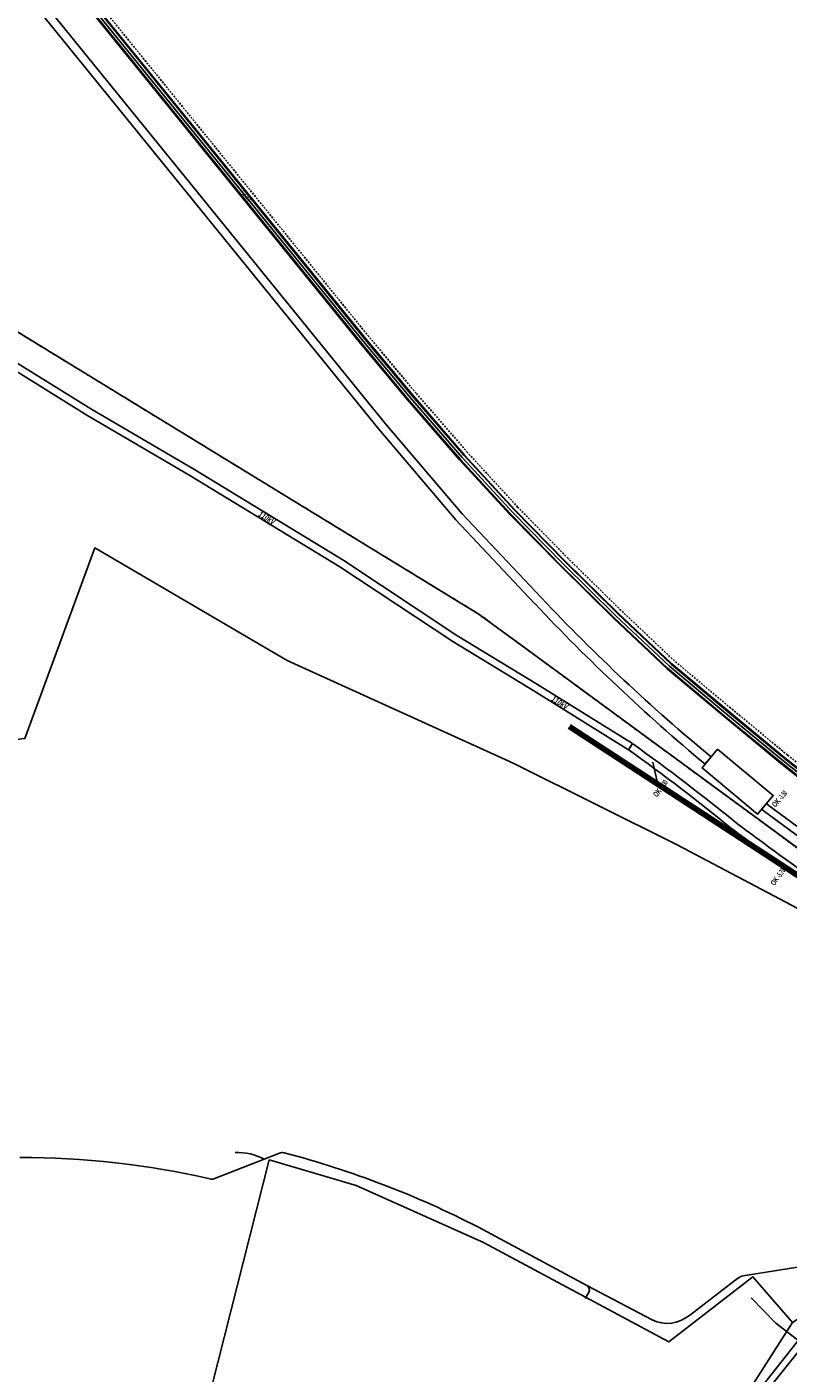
# Model space of a CAD drawing. Header units: metres. Extents: x 2695563 to 2696938, y 1260544 to 1262032.
# Tile 165 of 256: x 2696086 to 2696148, y 1261682 to 1261793. Entities that reach past the tile are written whole.
import ezdxf

# ---------------------------------------------------------------- set-up
doc = ezdxf.new("R2010")
doc.units = ezdxf.units.M
doc.linetypes.add('AUSGEZOGEN', pattern=[0])
doc.linetypes.add('STRICHLINIE2_S3', pattern=[0.25, 0.15, -0.1])
for name, color, linetype in [('AW_LK_Haltung', 24, 'AUSGEZOGEN'), ('EW_Hoehenpunkt_Text', 7, 'AUSGEZOGEN'), ('EW_LK_Bauwerk_FL_Linie_Punkt', 1, 'AUSGEZOGEN'), ('EW_LK_Trasseabs', 1, 'AUSGEZOGEN'), ('EW_LK_Trasseabs_Text', 1, 'AUSGEZOGEN'), ('EW_LK_Trasserand', 1, 'AUSGEZOGEN'), ('FM_LK_SW_TRASSEKANTE', 94, 'AUSGEZOGEN'), ('GA_LK_Leitung', 32, 'AUSGEZOGEN'), ('WA_LK_Leitung', 171, 'AUSGEZOGEN'), ('WA_LK_Leitung_Text', 171, 'AUSGEZOGEN')]:
    doc.layers.add(name, color=color, linetype=linetype)
doc.styles.add('ARIAL', font='arial.ttf')
doc.styles.add('ARIALNARROW', font='ARIALN.TTF')
pattern_1 = [(0, (2708005, 1273150), (6075, 6075), [6075, -6075]), (90, (2708005, 1273150), (-6075, 6075), [6075, -6075])]

# ---------------------------------------------------------------- blocks, each defined once
blk = doc.blocks.new('COMPLEXOBJECT_1631')
at = {"layer": 'EW_LK_Trasserand', "color": 1, "linetype": 'AUSGEZOGEN', "transparency": 33554687}
blk.add_lwpolyline([(6189.37, 11699.46), (6187.3, 11700.78), (6184.77, 11702.39)], dxfattribs=at)
for centre, radius, start, end in [((6127.28, 11739.31), 8.98, 320.6826, 324.5067), ((6040.18, 11601.59), 162.1, 50.767, 54.5367), ((6040.66, 11602.19), 161.93, 50.7701, 54.5418), ((6433.83, 12117.27), 486.77, 233.2679, 233.9041), ((6443.81, 12130.74), 502.94, 233.2747, 233.888), ((6265.51, 11890.77), 204.01, 234.6217, 238.7119), ((6265.4, 11890.61), 204.41, 234.623, 238.7135), ((6260.22, 11881.87), 194.25, 238.6803, 239.6494), ((6265.99, 11891.59), 204.96, 238.7176, 239.6314), ((6343.27, 12019.86), 354.7, 239.3361, 240.4202), ((6342.94, 12019.27), 354.62, 239.3346, 240.4212), ((6343.17, 12019.66), 354.47, 240.4183, 243.2448), ((6342.93, 12019.22), 354.58, 240.4175, 243.2462), ((6145.53, 11622.24), 88.8, 60.411, 64.8136), ((6169.13, 11679.02), 28.12, 56.2201, 59.0525)]:
    blk.add_arc(centre, radius, start, end, dxfattribs=at)
blk = doc.blocks.new('COMPLEXOBJECT_0')
at = {"layer": 'EW_LK_Trasserand', "lineweight": 18, "transparency": 33554687}
h = blk.add_hatch(dxfattribs=at)
h.set_pattern_fill('MUSTER', color=1, scale=6075, style=0, pattern_type=2)
h.set_pattern_definition([(0, (12150, 12150), (6075, 6075), [6075, -6075]), (90, (12150, 12150), (-6075, 6075), [6075, -6075])])
h.paths.add_polyline_path([(280.54, 733.92), (193.75, 792.01), (195.75, 790.43), (199.32, 787.55), (204.28, 783.28), (210.5, 777.87), (215.75, 773.98), (221.2, 770.19), (228.69, 765.29), (235.81, 760.85), (244.26, 755.91), (256.56, 748.42), (265.81, 742.28), (272.45, 738.26), (280.22, 733.41)], flags=0)
blk = doc.blocks.new('COMPLEXOBJECT_1679')
at = {"layer": 'EW_LK_Trasserand', "color": 1, "linetype": 'AUSGEZOGEN', "transparency": 33554687}
blk.add_line((6140.52, 11732.42), (6141.02, 11733.02), dxfattribs=at)
blk.add_lwpolyline([(6127.12, 11746.07), (6120.6, 11752.96), (6114.33, 11760.33), (6063.35, 11823.1), (6062.81, 11822.66), (6113.78, 11759.88), (6120.1, 11752.47), (6126.58, 11745.57)], dxfattribs=at)
for centre, radius, start, end in [((6242.96, 11855.01), 159.75, 223.2429, 230.1194), ((6240.56, 11853.01), 155.91, 223.3105, 230.3231)]:
    blk.add_arc(centre, radius, start, end, dxfattribs=at)
blk = doc.blocks.new('COMPLEXOBJECT_1792')
at = {"layer": 'EW_LK_Trasserand', "color": 1, "linetype": 'AUSGEZOGEN', "transparency": 33554687}
blk.add_line((6195.05, 11693.68), (6194.46, 11694.14), dxfattribs=at)
for points in [[(6191.48, 11698.84), (6189.88, 11699.85), (6185.58, 11702.57), (6181.36, 11705.32), (6176.46, 11708.45), (6172.93, 11710.72), (6168.45, 11713.52), (6164.27, 11716.19), (6159.99, 11718.96), (6155.83, 11721.74), (6151.76, 11724.6), (6145.78, 11729.02), (6145.57, 11729.2), (6145.19, 11728.74), (6145.41, 11728.55), (6151.41, 11724.12), (6155.49, 11721.24), (6159.66, 11718.46), (6163.95, 11715.68), (6168.13, 11713.01), (6172.6, 11710.21), (6176.14, 11707.94), (6181.03, 11704.82), (6185.26, 11702.07), (6189.56, 11699.35), (6191.05, 11698.41)], [(6194.01, 11693.73), (6194.82, 11693.19), (6195.05, 11693.68)]]:
    blk.add_lwpolyline(points, dxfattribs=at)
for centre, radius, start, end in [((6190.15, 11696.57), 2.04, 2.4727, 63.9638), ((6190.52, 11696.89), 2.18, 2.5333, 63.89), ((6196.57, 11697.42), 3.9, 186.4008, 237.2069), ((6196.18, 11697.1), 4.01, 186.3772, 237.232)]:
    blk.add_arc(centre, radius, start, end, dxfattribs=at)
blk = doc.blocks.new('COMPLEXOBJECT_2127')
at = {"layer": 'EW_LK_Trasseabs', "color": 1, "linetype": 'AUSGEZOGEN', "transparency": 33554687}
for p, q in [((6167.77, 11702.16), (6180.11, 11713.14)), ((6143.65, 11690.46), (6149.92, 11691.47)), ((6139.24, 11687.23), (6143.21, 11690.27))]:
    blk.add_line(p, q, dxfattribs=at)
for centre, radius, start, end in [((6180.4, 11712.81), 0.439, 90.1204, 131.8494), ((6184.17, 11654.75), 50.07, 109.6498, 132.4839), ((6166.88, 11703.16), 1.34, 289.7172, 311.4324), ((6149.79, 11692.32), 0.856, 278.5376, 310.9457), ((6143.81, 11689.49), 0.98, 99.4668, 127.7782), ((6137.43, 11689.38), 2.81, 243.9372, 310.0907)]:
    blk.add_arc(centre, radius, start, end, dxfattribs=at)
blk = doc.blocks.new('COMPLEXOBJECT_2128')
at = {"layer": 'EW_LK_Trasseabs', "color": 1, "linetype": 'AUSGEZOGEN', "transparency": 33554687}
blk.add_line((6104.37, 11700.04), (6105.64, 11700.52), dxfattribs=at)
blk.add_arc((6105.86, 11700.07), 0.505, 72.1391, 116.3114, dxfattribs=at)
blk = doc.blocks.new('COMPLEXOBJECT_2226')
at = {"layer": 'EW_LK_Trasseabs', "color": 1, "linetype": 'AUSGEZOGEN', "transparency": 33554687}
blk.add_line((6130.7, 11688.6), (6130.98, 11689.07), dxfattribs=at)
blk.add_arc((6130.6, 11689.3), 0.442, 328.6626, 59.6305, dxfattribs=at)
blk = doc.blocks.new('COMPLEXOBJECT_2257')
at = {"layer": 'EW_LK_Trasseabs', "color": 1, "linetype": 'AUSGEZOGEN', "transparency": 33554687}
blk.add_line((6121.94, 11694.45), (6130.83, 11689.68), dxfattribs=at)
blk.add_arc((6086.55, 11625.89), 77.16, 62.6987, 75.3837, dxfattribs=at)
blk = doc.blocks.new('COMPLEXOBJECT_2258')
at = {"layer": 'EW_LK_Trasseabs', "color": 1, "linetype": 'AUSGEZOGEN', "transparency": 33554687}
blk.add_line((6100.24, 11698.42), (6104.37, 11700.04), dxfattribs=at)
blk.add_arc((6100.08, 11699.02), 0.621, 256.5529, 284.5891, dxfattribs=at)
blk = doc.blocks.new('COMPLEXOBJECT_2527')
at = {"layer": 'EW_LK_Trasseabs', "color": 1, "linetype": 'STRICHLINIE2_S3', "transparency": 33554687}
for points in [[(6121.14, 11745.24), (6094.83, 11761.33), (6074.26, 11773.92), (6049.43, 11792.72), (6017.55, 11815.32), (6010.08, 11819.51)], [(6191.86, 11693.2), (6145.74, 11727.28), (6123.31, 11743.75)]]:
    blk.add_lwpolyline(points, dxfattribs=at)
blk.add_arc((6114, 11732.57), 14.54, 50.2349, 60.5929, dxfattribs=at)

msp = doc.modelspace()

# ---------------------------------------------------------------- hatches: boundary and pattern name
at = {"layer": 'EW_LK_Bauwerk_FL_Linie_Punkt', "lineweight": 18, "transparency": 33554687}
h = msp.add_hatch(dxfattribs=at)
h.set_pattern_fill('MUSTER', color=1, scale=4050, style=0, pattern_type=2)
h.set_pattern_definition([(0, (2703955, 1269100), (4050, 4050), [4050, -4050]), (90, (2703955, 1269100), (-4050, 4050), [4050, -4050])])
h.paths.add_polyline_path([(2696142.52, 1261733.47), (2696141.25, 1261731.93), (2696145.81, 1261728.14), (2696147.09, 1261729.67)], flags=0)
at = {"layer": 'EW_LK_Trasserand', "lineweight": 18, "transparency": 33554687}
h = msp.add_hatch(dxfattribs=at)
h.set_pattern_fill('MUSTER', color=1, scale=6075, style=0, pattern_type=2)
h.set_pattern_definition(pattern_1)
h.paths.add_polyline_path([(2696141.99, 1261732.83), (2696141.52, 1261733.22), (2696141.05, 1261733.62), (2696140.58, 1261734.02), (2696140.11, 1261734.42), (2696139.64, 1261734.82), (2696139.18, 1261735.22), (2696138.71, 1261735.63), (2696138.25, 1261736.03), (2696137.79, 1261736.44), (2696137.33, 1261736.85), (2696136.88, 1261737.26), (2696136.42, 1261737.68), (2696135.97, 1261738.09), (2696135.51, 1261738.51), (2696135.06, 1261738.93), (2696134.62, 1261739.35), (2696134.17, 1261739.78), (2696133.72, 1261740.2), (2696133.28, 1261740.63), (2696132.84, 1261741.05), (2696132.4, 1261741.48), (2696131.96, 1261741.92), (2696131.52, 1261742.35), (2696131.09, 1261742.78), (2696130.65, 1261743.22), (2696130.22, 1261743.66), (2696129.79, 1261744.1), (2696129.36, 1261744.54), (2696128.93, 1261744.99), (2696128.51, 1261745.43), (2696128.09, 1261745.88), (2696121.57, 1261752.77), (2696115.3, 1261760.14), (2696064.32, 1261822.91), (2696063.77, 1261822.47), (2696114.75, 1261759.69), (2696121.07, 1261752.28), (2696127.55, 1261745.38), (2696127.98, 1261744.93), (2696128.4, 1261744.48), (2696128.83, 1261744.03), (2696129.26, 1261743.59), (2696129.69, 1261743.14), (2696130.13, 1261742.7), (2696130.56, 1261742.26), (2696131, 1261741.82), (2696131.44, 1261741.39), (2696131.88, 1261740.95), (2696132.32, 1261740.52), (2696132.76, 1261740.09), (2696133.21, 1261739.66), (2696133.65, 1261739.23), (2696134.1, 1261738.81), (2696134.55, 1261738.38), (2696135, 1261737.96), (2696135.46, 1261737.54), (2696135.91, 1261737.12), (2696136.37, 1261736.7), (2696136.83, 1261736.29), (2696137.29, 1261735.87), (2696137.75, 1261735.46), (2696138.21, 1261735.05), (2696138.67, 1261734.64), (2696139.14, 1261734.23), (2696139.61, 1261733.83), (2696140.08, 1261733.43), (2696140.55, 1261733.03), (2696141.02, 1261732.63), (2696141.49, 1261732.23)], flags=0)
h = msp.add_hatch(dxfattribs=at)
h.set_pattern_fill('MUSTER', color=1, scale=6075, style=0, pattern_type=2)
h.set_pattern_definition(pattern_1)
h.paths.add_polyline_path([(2696135.2, 1261733.43), (2696135.48, 1261733.23), (2696135.76, 1261733.03), (2696136.04, 1261732.83), (2696136.32, 1261732.62), (2696136.6, 1261732.42), (2696136.87, 1261732.22), (2696137.15, 1261732.02), (2696137.43, 1261731.81), (2696137.71, 1261731.61), (2696137.98, 1261731.4), (2696138.26, 1261731.2), (2696138.53, 1261730.99), (2696138.81, 1261730.78), (2696139.08, 1261730.57), (2696139.36, 1261730.37), (2696139.63, 1261730.16), (2696139.9, 1261729.95), (2696140.18, 1261729.74), (2696140.45, 1261729.53), (2696140.72, 1261729.32), (2696140.99, 1261729.11), (2696141.26, 1261728.89), (2696141.53, 1261728.68), (2696141.8, 1261728.47), (2696142.07, 1261728.25), (2696142.34, 1261728.04), (2696142.61, 1261727.82), (2696142.88, 1261727.61), (2696143.14, 1261727.39), (2696143.41, 1261727.18), (2696143.68, 1261726.96), (2696143.82, 1261726.85), (2696143.96, 1261726.75), (2696144.1, 1261726.65), (2696144.24, 1261726.54), (2696144.38, 1261726.44), (2696144.52, 1261726.33), (2696144.66, 1261726.23), (2696144.8, 1261726.13), (2696144.94, 1261726.02), (2696145.08, 1261725.92), (2696145.22, 1261725.81), (2696145.36, 1261725.71), (2696145.5, 1261725.61), (2696145.64, 1261725.5), (2696145.78, 1261725.4), (2696145.92, 1261725.3), (2696146.06, 1261725.19), (2696146.2, 1261725.09), (2696146.34, 1261724.99), (2696146.48, 1261724.88), (2696146.62, 1261724.78), (2696146.76, 1261724.68), (2696146.9, 1261724.57), (2696147.04, 1261724.47), (2696147.18, 1261724.37), (2696147.32, 1261724.26), (2696147.46, 1261724.16), (2696147.6, 1261724.06), (2696147.75, 1261723.96), (2696147.89, 1261723.85), (2696148.03, 1261723.75), (2696148.41, 1261723.48), (2696148.8, 1261723.21), (2696149.18, 1261722.94), (2696149.57, 1261722.67), (2696149.95, 1261722.4), (2696150.34, 1261722.13), (2696150.73, 1261721.86), (2696151.12, 1261721.6), (2696151.51, 1261721.33), (2696151.9, 1261721.07), (2696152.29, 1261720.81), (2696152.68, 1261720.54), (2696153.07, 1261720.28), (2696153.46, 1261720.02), (2696153.85, 1261719.76), (2696154.25, 1261719.5), (2696154.64, 1261719.25), (2696155.04, 1261718.99), (2696155.43, 1261718.73), (2696155.83, 1261718.48), (2696156.22, 1261718.22), (2696156.62, 1261717.97), (2696157.02, 1261717.72), (2696157.41, 1261717.47), (2696157.81, 1261717.22), (2696158.21, 1261716.97), (2696158.61, 1261716.72), (2696159.01, 1261716.47), (2696159.41, 1261716.22), (2696159.81, 1261715.98), (2696160.22, 1261715.73), (2696160.31, 1261715.68), (2696160.4, 1261715.62), (2696160.49, 1261715.57), (2696160.58, 1261715.51), (2696160.67, 1261715.46), (2696160.76, 1261715.4), (2696160.85, 1261715.35), (2696160.94, 1261715.29), (2696161.03, 1261715.24), (2696161.12, 1261715.18), (2696161.21, 1261715.13), (2696161.31, 1261715.08), (2696161.4, 1261715.02), (2696161.49, 1261714.97), (2696161.58, 1261714.91), (2696161.67, 1261714.86), (2696161.76, 1261714.8), (2696161.85, 1261714.75), (2696161.94, 1261714.7), (2696162.03, 1261714.64), (2696162.12, 1261714.59), (2696162.22, 1261714.53), (2696162.31, 1261714.48), (2696162.4, 1261714.43), (2696162.49, 1261714.37), (2696162.58, 1261714.32), (2696162.67, 1261714.26), (2696162.76, 1261714.21), (2696162.86, 1261714.16), (2696162.95, 1261714.1), (2696163.04, 1261714.05), (2696163.22, 1261713.94), (2696163.41, 1261713.83), (2696163.6, 1261713.72), (2696163.78, 1261713.61), (2696163.97, 1261713.5), (2696164.16, 1261713.39), (2696164.35, 1261713.28), (2696164.53, 1261713.17), (2696164.72, 1261713.06), (2696164.91, 1261712.95), (2696165.09, 1261712.84), (2696165.28, 1261712.73), (2696165.47, 1261712.62), (2696165.66, 1261712.51), (2696165.84, 1261712.4), (2696166.03, 1261712.29), (2696166.22, 1261712.18), (2696166.41, 1261712.08), (2696166.6, 1261711.97), (2696166.78, 1261711.86), (2696166.97, 1261711.75), (2696167.16, 1261711.64), (2696167.35, 1261711.53), (2696167.54, 1261711.43), (2696167.72, 1261711.32), (2696167.91, 1261711.21), (2696168.1, 1261711.1), (2696168.29, 1261711), (2696168.48, 1261710.89), (2696168.67, 1261710.78), (2696168.85, 1261710.67), (2696169.35, 1261710.4), (2696169.84, 1261710.12), (2696170.33, 1261709.84), (2696170.82, 1261709.57), (2696171.32, 1261709.29), (2696171.81, 1261709.02), (2696172.3, 1261708.74), (2696172.8, 1261708.47), (2696173.29, 1261708.2), (2696173.79, 1261707.93), (2696174.28, 1261707.65), (2696174.78, 1261707.39), (2696175.28, 1261707.12), (2696175.77, 1261706.85), (2696176.27, 1261706.58), (2696176.77, 1261706.31), (2696177.27, 1261706.05), (2696177.77, 1261705.78), (2696178.26, 1261705.52), (2696178.76, 1261705.26), (2696179.26, 1261704.99), (2696179.76, 1261704.73), (2696180.27, 1261704.47), (2696180.77, 1261704.21), (2696181.27, 1261703.95), (2696181.77, 1261703.69), (2696182.27, 1261703.43), (2696182.78, 1261703.18), (2696183.28, 1261702.92), (2696183.78, 1261702.67), (2696184.29, 1261702.41), (2696184.49, 1261702.32), (2696184.68, 1261702.22), (2696184.88, 1261702.13), (2696185.08, 1261702.03), (2696185.28, 1261701.94), (2696185.48, 1261701.84), (2696185.67, 1261701.74), (2696185.87, 1261701.65), (2696186.07, 1261701.55), (2696186.27, 1261701.45), (2696186.46, 1261701.35), (2696186.66, 1261701.25), (2696186.86, 1261701.15), (2696187.05, 1261701.05), (2696187.25, 1261700.95), (2696187.44, 1261700.85), (2696187.64, 1261700.75), (2696187.83, 1261700.65), (2696188.03, 1261700.54), (2696188.22, 1261700.44), (2696188.42, 1261700.34), (2696188.61, 1261700.23), (2696188.8, 1261700.13), (2696189, 1261700.02), (2696189.19, 1261699.92), (2696189.38, 1261699.81), (2696189.58, 1261699.7), (2696189.77, 1261699.6), (2696189.96, 1261699.49), (2696190.15, 1261699.38), (2696190.34, 1261699.27), (2696188.27, 1261700.59), (2696185.73, 1261702.2), (2696185.7, 1261702.22), (2696185.66, 1261702.25), (2696185.62, 1261702.27), (2696185.59, 1261702.3), (2696185.55, 1261702.32), (2696185.51, 1261702.35), (2696185.47, 1261702.37), (2696185.44, 1261702.4), (2696185.4, 1261702.42), (2696185.36, 1261702.45), (2696185.32, 1261702.47), (2696185.28, 1261702.49), (2696185.25, 1261702.52), (2696185.21, 1261702.54), (2696185.17, 1261702.57), (2696185.13, 1261702.59), (2696185.1, 1261702.62), (2696185.06, 1261702.64), (2696185.02, 1261702.66), (2696184.98, 1261702.69), (2696184.94, 1261702.71), (2696184.91, 1261702.73), (2696184.87, 1261702.76), (2696184.83, 1261702.78), (2696184.79, 1261702.8), (2696184.75, 1261702.83), (2696184.71, 1261702.85), (2696184.68, 1261702.87), (2696184.64, 1261702.9), (2696184.6, 1261702.92), (2696184.56, 1261702.94), (2696184.06, 1261703.2), (2696183.55, 1261703.45), (2696183.05, 1261703.71), (2696182.55, 1261703.97), (2696182.05, 1261704.22), (2696181.55, 1261704.48), (2696181.05, 1261704.74), (2696180.54, 1261705), (2696180.04, 1261705.26), (2696179.54, 1261705.52), (2696179.05, 1261705.79), (2696178.55, 1261706.05), (2696178.05, 1261706.31), (2696177.55, 1261706.58), (2696177.05, 1261706.84), (2696176.55, 1261707.11), (2696176.06, 1261707.38), (2696175.56, 1261707.64), (2696175.07, 1261707.91), (2696174.57, 1261708.18), (2696174.07, 1261708.45), (2696173.58, 1261708.72), (2696173.09, 1261709), (2696172.59, 1261709.27), (2696172.1, 1261709.54), (2696171.61, 1261709.82), (2696171.11, 1261710.09), (2696170.62, 1261710.37), (2696170.13, 1261710.64), (2696169.64, 1261710.92), (2696169.15, 1261711.2), (2696168.96, 1261711.3), (2696168.77, 1261711.41), (2696168.58, 1261711.52), (2696168.39, 1261711.63), (2696168.21, 1261711.73), (2696168.02, 1261711.84), (2696167.83, 1261711.95), (2696167.64, 1261712.06), (2696167.46, 1261712.16), (2696167.27, 1261712.27), (2696167.08, 1261712.38), (2696166.89, 1261712.49), (2696166.7, 1261712.6), (2696166.52, 1261712.71), (2696166.33, 1261712.81), (2696166.14, 1261712.92), (2696165.96, 1261713.03), (2696165.77, 1261713.14), (2696165.58, 1261713.25), (2696165.39, 1261713.36), (2696165.21, 1261713.47), (2696165.02, 1261713.58), (2696164.83, 1261713.69), (2696164.65, 1261713.8), (2696164.46, 1261713.91), (2696164.27, 1261714.02), (2696164.09, 1261714.13), (2696163.9, 1261714.24), (2696163.71, 1261714.35), (2696163.53, 1261714.46), (2696163.34, 1261714.57), (2696163.25, 1261714.62), (2696163.16, 1261714.67), (2696163.07, 1261714.73), (2696162.98, 1261714.78), (2696162.89, 1261714.83), (2696162.8, 1261714.89), (2696162.71, 1261714.94), (2696162.62, 1261714.99), (2696162.52, 1261715.05), (2696162.43, 1261715.1), (2696162.34, 1261715.16), (2696162.25, 1261715.21), (2696162.16, 1261715.26), (2696162.07, 1261715.32), (2696161.98, 1261715.37), (2696161.89, 1261715.42), (2696161.8, 1261715.48), (2696161.71, 1261715.53), (2696161.62, 1261715.59), (2696161.53, 1261715.64), (2696161.44, 1261715.7), (2696161.35, 1261715.75), (2696161.26, 1261715.8), (2696161.17, 1261715.86), (2696161.08, 1261715.91), (2696160.99, 1261715.97), (2696160.9, 1261716.02), (2696160.81, 1261716.08), (2696160.72, 1261716.13), (2696160.63, 1261716.19), (2696160.54, 1261716.24), (2696160.13, 1261716.49), (2696159.73, 1261716.73), (2696159.33, 1261716.98), (2696158.93, 1261717.22), (2696158.53, 1261717.47), (2696158.14, 1261717.72), (2696157.74, 1261717.97), (2696157.34, 1261718.22), (2696156.94, 1261718.47), (2696156.55, 1261718.73), (2696156.15, 1261718.98), (2696155.76, 1261719.23), (2696155.36, 1261719.49), (2696154.97, 1261719.75), (2696154.58, 1261720), (2696154.18, 1261720.26), (2696153.79, 1261720.52), (2696153.4, 1261720.78), (2696153.01, 1261721.04), (2696152.62, 1261721.3), (2696152.23, 1261721.57), (2696151.84, 1261721.83), (2696151.45, 1261722.09), (2696151.07, 1261722.36), (2696150.68, 1261722.63), (2696150.29, 1261722.89), (2696149.91, 1261723.16), (2696149.52, 1261723.43), (2696149.14, 1261723.7), (2696148.75, 1261723.97), (2696148.37, 1261724.24), (2696148.23, 1261724.34), (2696148.09, 1261724.45), (2696147.95, 1261724.55), (2696147.81, 1261724.65), (2696147.67, 1261724.75), (2696147.53, 1261724.86), (2696147.39, 1261724.96), (2696147.25, 1261725.06), (2696147.11, 1261725.17), (2696146.97, 1261725.27), (2696146.83, 1261725.37), (2696146.69, 1261725.47), (2696146.55, 1261725.58), (2696146.41, 1261725.68), (2696146.27, 1261725.78), (2696146.13, 1261725.89), (2696145.99, 1261725.99), (2696145.85, 1261726.09), (2696145.71, 1261726.2), (2696145.57, 1261726.3), (2696145.43, 1261726.4), (2696145.29, 1261726.51), (2696145.15, 1261726.61), (2696145.01, 1261726.71), (2696144.87, 1261726.82), (2696144.73, 1261726.92), (2696144.6, 1261727.02), (2696144.46, 1261727.13), (2696144.32, 1261727.23), (2696144.18, 1261727.33), (2696144.04, 1261727.44), (2696143.77, 1261727.66), (2696143.5, 1261727.87), (2696143.24, 1261728.09), (2696142.97, 1261728.3), (2696142.7, 1261728.52), (2696142.43, 1261728.73), (2696142.16, 1261728.95), (2696141.89, 1261729.16), (2696141.62, 1261729.37), (2696141.35, 1261729.58), (2696141.08, 1261729.8), (2696140.81, 1261730.01), (2696140.54, 1261730.22), (2696140.26, 1261730.43), (2696139.99, 1261730.64), (2696139.72, 1261730.84), (2696139.44, 1261731.05), (2696139.17, 1261731.26), (2696138.9, 1261731.47), (2696138.62, 1261731.67), (2696138.34, 1261731.88), (2696138.07, 1261732.08), (2696137.79, 1261732.29), (2696137.52, 1261732.49), (2696137.24, 1261732.7), (2696136.96, 1261732.9), (2696136.68, 1261733.1), (2696136.4, 1261733.3), (2696136.12, 1261733.5), (2696135.84, 1261733.7), (2696135.56, 1261733.9), (2696135.55, 1261733.89), (2696135.54, 1261733.87), (2696135.53, 1261733.86), (2696135.52, 1261733.84), (2696135.51, 1261733.82), (2696135.5, 1261733.81), (2696135.49, 1261733.79), (2696135.47, 1261733.78), (2696135.46, 1261733.76), (2696135.45, 1261733.75), (2696135.44, 1261733.73), (2696135.43, 1261733.72), (2696135.42, 1261733.7), (2696135.4, 1261733.69), (2696135.39, 1261733.67), (2696135.38, 1261733.65), (2696135.37, 1261733.64), (2696135.36, 1261733.62), (2696135.35, 1261733.61), (2696135.33, 1261733.59), (2696135.32, 1261733.58), (2696135.31, 1261733.56), (2696135.3, 1261733.55), (2696135.29, 1261733.53), (2696135.27, 1261733.52), (2696135.26, 1261733.5), (2696135.25, 1261733.49), (2696135.24, 1261733.47), (2696135.23, 1261733.46), (2696135.21, 1261733.44)], flags=0)
h = msp.add_hatch(dxfattribs=at)
h.set_pattern_fill('MUSTER', color=1, scale=6075, style=0, pattern_type=2)
h.set_pattern_definition(pattern_1)
h.paths.add_polyline_path([(2696196.02, 1261693.49), (2696195.43, 1261693.95), (2696195.34, 1261694.01), (2696195.25, 1261694.08), (2696195.16, 1261694.14), (2696195.07, 1261694.21), (2696194.99, 1261694.28), (2696194.9, 1261694.36), (2696194.82, 1261694.43), (2696194.74, 1261694.51), (2696194.67, 1261694.59), (2696194.59, 1261694.68), (2696194.52, 1261694.76), (2696194.45, 1261694.85), (2696194.38, 1261694.94), (2696194.32, 1261695.03), (2696194.26, 1261695.12), (2696194.2, 1261695.22), (2696194.14, 1261695.32), (2696194.09, 1261695.41), (2696194.04, 1261695.51), (2696193.99, 1261695.61), (2696193.95, 1261695.72), (2696193.91, 1261695.82), (2696193.87, 1261695.92), (2696193.83, 1261696.03), (2696193.8, 1261696.14), (2696193.77, 1261696.24), (2696193.74, 1261696.35), (2696193.72, 1261696.46), (2696193.7, 1261696.57), (2696193.68, 1261696.68), (2696193.67, 1261696.79), (2696193.66, 1261696.87), (2696193.66, 1261696.94), (2696193.65, 1261697.02), (2696193.63, 1261697.09), (2696193.62, 1261697.17), (2696193.6, 1261697.24), (2696193.58, 1261697.31), (2696193.56, 1261697.38), (2696193.53, 1261697.45), (2696193.51, 1261697.52), (2696193.48, 1261697.59), (2696193.44, 1261697.66), (2696193.41, 1261697.73), (2696193.37, 1261697.79), (2696193.33, 1261697.86), (2696193.29, 1261697.92), (2696193.25, 1261697.98), (2696193.2, 1261698.04), (2696193.16, 1261698.1), (2696193.11, 1261698.16), (2696193.06, 1261698.21), (2696193, 1261698.27), (2696192.95, 1261698.32), (2696192.89, 1261698.37), (2696192.83, 1261698.41), (2696192.77, 1261698.46), (2696192.71, 1261698.5), (2696192.65, 1261698.54), (2696192.58, 1261698.58), (2696192.52, 1261698.62), (2696192.45, 1261698.65), (2696190.85, 1261699.67), (2696186.55, 1261702.38), (2696182.33, 1261705.13), (2696177.43, 1261708.26), (2696173.9, 1261710.52), (2696169.42, 1261713.33), (2696165.24, 1261716), (2696160.96, 1261718.77), (2696156.8, 1261721.55), (2696152.73, 1261724.41), (2696146.75, 1261728.83), (2696146.54, 1261729.01), (2696146.16, 1261728.55), (2696146.38, 1261728.36), (2696152.38, 1261723.93), (2696156.46, 1261721.05), (2696160.63, 1261718.27), (2696164.92, 1261715.49), (2696169.1, 1261712.82), (2696173.57, 1261710.02), (2696177.11, 1261707.75), (2696182, 1261704.63), (2696186.23, 1261701.88), (2696190.52, 1261699.16), (2696192.02, 1261698.22), (2696192.08, 1261698.18), (2696192.14, 1261698.15), (2696192.2, 1261698.11), (2696192.26, 1261698.07), (2696192.32, 1261698.03), (2696192.38, 1261697.99), (2696192.43, 1261697.95), (2696192.49, 1261697.9), (2696192.54, 1261697.85), (2696192.59, 1261697.8), (2696192.64, 1261697.75), (2696192.68, 1261697.7), (2696192.73, 1261697.64), (2696192.77, 1261697.59), (2696192.81, 1261697.53), (2696192.85, 1261697.47), (2696192.89, 1261697.41), (2696192.92, 1261697.35), (2696192.95, 1261697.29), (2696192.98, 1261697.22), (2696193.01, 1261697.16), (2696193.04, 1261697.09), (2696193.06, 1261697.02), (2696193.08, 1261696.96), (2696193.1, 1261696.89), (2696193.12, 1261696.82), (2696193.13, 1261696.75), (2696193.14, 1261696.68), (2696193.15, 1261696.61), (2696193.16, 1261696.54), (2696193.16, 1261696.47), (2696193.18, 1261696.35), (2696193.19, 1261696.24), (2696193.21, 1261696.13), (2696193.24, 1261696.02), (2696193.27, 1261695.9), (2696193.3, 1261695.79), (2696193.33, 1261695.68), (2696193.37, 1261695.57), (2696193.41, 1261695.47), (2696193.45, 1261695.36), (2696193.5, 1261695.25), (2696193.55, 1261695.15), (2696193.6, 1261695.05), (2696193.65, 1261694.95), (2696193.71, 1261694.85), (2696193.77, 1261694.75), (2696193.83, 1261694.65), (2696193.9, 1261694.56), (2696193.97, 1261694.47), (2696194.04, 1261694.38), (2696194.11, 1261694.29), (2696194.19, 1261694.2), (2696194.27, 1261694.12), (2696194.35, 1261694.04), (2696194.43, 1261693.96), (2696194.52, 1261693.88), (2696194.61, 1261693.81), (2696194.7, 1261693.74), (2696194.79, 1261693.67), (2696194.88, 1261693.6), (2696194.98, 1261693.54), (2696195.79, 1261693)], flags=0)

# ---------------------------------------------------------------- linework, layer by layer
at = {"layer": 'AW_LK_Haltung', "linetype": 'AUSGEZOGEN', "transparency": 33554687}
for p, q in [((2696130.28, 1261735.18), (2696161.26, 1261714.96)), ((2696130.29, 1261735.19), (2696161.27, 1261714.98)), ((2696130.3, 1261735.21), (2696161.28, 1261714.99)), ((2696130.44, 1261735.43), (2696161.42, 1261715.21)), ((2696130.45, 1261735.44), (2696161.43, 1261715.23)), ((2696130.47, 1261735.46), (2696161.45, 1261715.24))]:
    msp.add_line(p, q, dxfattribs=at)
at = {"layer": 'AW_LK_Haltung', "color": 255, "transparency": 33554687}
msp.add_line((2696130.37, 1261735.32), (2696161.35, 1261715.1), dxfattribs=at)
at = {"layer": 'AW_LK_Haltung', "color": 24, "linetype": 'AUSGEZOGEN', "transparency": 33554687}
for p, q in [((2696137.21, 1261732.39), (2696137.56, 1261730.82)), ((2696145.28, 1261688.48), (2696147.3, 1261686.41))]:
    msp.add_line(p, q, dxfattribs=at)
msp.add_lwpolyline([(2696147.3, 1261686.41), (2696151.6, 1261683.1), (2696152.05, 1261683.03)], dxfattribs=at)
at = {"layer": 'EW_LK_Bauwerk_FL_Linie_Punkt', "color": 1, "linetype": 'AUSGEZOGEN', "transparency": 33554687}
msp.add_lwpolyline([(2696142.52, 1261733.47), (2696141.25, 1261731.93), (2696145.81, 1261728.14), (2696147.09, 1261729.67), (2696142.52, 1261733.47)], close=True, dxfattribs=at)
at = {"layer": 'EW_LK_Trasseabs', "color": 1, "linetype": 'AUSGEZOGEN', "transparency": 33554687}
msp.add_line((2696131.8, 1261689.49), (2696137.17, 1261686.66), dxfattribs=at)
at = {"layer": 'EW_LK_Trasseabs', "color": 1, "linetype": 'STRICHLINIE2_S3', "transparency": 33554687}
msp.add_lwpolyline([(2696165.75, 1261720.17), (2696163.04, 1261722.28), (2696152.69, 1261729.46), (2696148.25, 1261732.99), (2696143.59, 1261736.84), (2696138.98, 1261740.71), (2696134.6, 1261744.85), (2696130.26, 1261749.11), (2696126.13, 1261753.32), (2696122.02, 1261757.79), (2696117.8, 1261762.66), (2696113.92, 1261767.3), (2696087.17, 1261800.31), (2696064.49, 1261828.25), (2696035.04, 1261864.62)], dxfattribs=at)
at = {"layer": 'EW_LK_Trasseabs', "color": 1, "linetype": 'AUSGEZOGEN', "transparency": 33554687}
for centre, radius, start, end in [((2696085.22, 1261629.28), 70.71, 77.186, 89.937), ((2696103.08, 1261695.46), 4.94, 62.7691, 91.2735)]:
    msp.add_arc(centre, radius, start, end, dxfattribs=at)
at = {"layer": 'EW_LK_Trasserand', "color": 1, "linetype": 'AUSGEZOGEN', "transparency": 33554687}
for points in [[(2696135.54, 1261733.92), (2696127.76, 1261738.77), (2696121.13, 1261742.79), (2696111.88, 1261748.93), (2696099.57, 1261756.43), (2696091.12, 1261761.36), (2696084.01, 1261765.8), (2696076.53, 1261770.69), (2696071.1, 1261774.47), (2696065.88, 1261778.34), (2696059.67, 1261783.74), (2696054.7, 1261788.01), (2696051.12, 1261790.9), (2696048.35, 1261793.09), (2696042.64, 1261796.88), (2696034.58, 1261802.51), (2696027.57, 1261807.38), (2696022.71, 1261810.84), (2696018.16, 1261813.65), (2696013.59, 1261816.49), (2696010.52, 1261818.32)], [(2696010.24, 1261817.79), (2696013.28, 1261815.97), (2696017.85, 1261813.14), (2696022.38, 1261810.34), (2696027.22, 1261806.89), (2696034.23, 1261802.02), (2696042.3, 1261796.38), (2696047.99, 1261792.6), (2696050.75, 1261790.43), (2696054.32, 1261787.55), (2696059.28, 1261783.28), (2696065.5, 1261777.87), (2696070.75, 1261773.98), (2696076.2, 1261770.19), (2696083.69, 1261765.29), (2696090.81, 1261760.85), (2696099.26, 1261755.91), (2696111.56, 1261748.42), (2696120.81, 1261742.28), (2696127.45, 1261738.26), (2696135.22, 1261733.41), (2696135.54, 1261733.92)]]:
    msp.add_lwpolyline(points, dxfattribs=at)
at = {"layer": 'FM_LK_SW_TRASSEKANTE', "color": 94, "linetype": 'AUSGEZOGEN', "transparency": 33554687}
for points in [[(2696215.83, 1261691.14), (2696208.83, 1261695.58), (2696192.83, 1261693.02), (2696167.57, 1261711.79), (2696125.97, 1261742.32), (2696122.89, 1261744.57), (2696075.23, 1261773.73), (2696050.38, 1261792.54), (2696040.13, 1261799.81), (2696018.52, 1261815.13), (2696011.05, 1261819.32)], [(2696065.76, 1261732.22), (2696071.98, 1261732.83), (2696076.48, 1261733.28), (2696085.73, 1261734.34), (2696091.45, 1261749.96), (2696107.24, 1261740.74), (2696125.42, 1261732.48), (2696125.97, 1261732.21), (2696139.21, 1261725.61), (2696165.36, 1261711.83), (2696170.3, 1261698.59)], [(2696098.91, 1261672.81), (2696105.76, 1261699.78), (2696112.88, 1261697.7), (2696123.33, 1261693.01), (2696125.97, 1261691.6), (2696138.53, 1261684.87), (2696145.42, 1261690.19), (2696148.67, 1261686.44)], [(2696141.25, 1261678.2), (2696142.4, 1261677.59), (2696142.84, 1261677.36), (2696148.67, 1261686.44), (2696149.83, 1261687.23), (2696154.48, 1261690.29), (2696170.3, 1261698.59)]]:
    msp.add_lwpolyline(points, dxfattribs=at)
at = {"layer": 'GA_LK_Leitung', "color": 32, "linetype": 'AUSGEZOGEN', "transparency": 33554687}
msp.add_lwpolyline([(2696174.21, 1261702.11), (2696158.62, 1261693.84), (2696152.11, 1261688.75), (2696144.24, 1261678.78), (2696143.41, 1261677.74), (2696140.61, 1261672.44), (2696137.32, 1261666.18), (2696135.13, 1261662.16), (2696132.11, 1261656.79), (2696129.05, 1261651.6), (2696122.61, 1261641.16), (2696118.21, 1261634.43), (2696116.83, 1261632.36), (2696113.3, 1261627.21), (2696112.24, 1261625.67), (2696109.82, 1261622.35), (2696107.67, 1261619.42), (2696103.92, 1261614.38), (2696096.34, 1261604.97)], dxfattribs=at)
at = {"layer": 'WA_LK_Leitung', "linetype": 'AUSGEZOGEN', "transparency": 33554687}
for p, q in [((2696086.48, 1261799.76), (2696113.24, 1261766.74)), ((2696086.51, 1261799.78), (2696113.26, 1261766.76)), ((2696086.53, 1261799.8), (2696113.29, 1261766.78)), ((2696086.87, 1261800.07), (2696113.63, 1261767.06)), ((2696086.9, 1261800.09), (2696113.65, 1261767.08)), ((2696086.92, 1261800.11), (2696113.67, 1261767.1)), ((2696113.67, 1261767.1), (2696117.56, 1261762.45)), ((2696113.24, 1261766.74), (2696117.13, 1261762.08)), ((2696113.26, 1261766.76), (2696117.15, 1261762.1)), ((2696113.29, 1261766.78), (2696117.18, 1261762.12)), ((2696113.63, 1261767.06), (2696117.51, 1261762.41)), ((2696113.65, 1261767.08), (2696117.53, 1261762.43)), ((2696117.13, 1261762.08), (2696121.36, 1261757.2)), ((2696117.15, 1261762.1), (2696121.39, 1261757.22)), ((2696117.18, 1261762.12), (2696121.41, 1261757.24)), ((2696117.51, 1261762.41), (2696121.74, 1261757.54)), ((2696117.53, 1261762.43), (2696121.76, 1261757.56)), ((2696117.56, 1261762.45), (2696121.78, 1261757.58)), ((2696121.36, 1261757.2), (2696125.49, 1261752.71)), ((2696121.39, 1261757.22), (2696125.52, 1261752.73)), ((2696121.41, 1261757.24), (2696125.54, 1261752.75)), ((2696121.74, 1261757.54), (2696125.86, 1261753.05)), ((2696121.76, 1261757.56), (2696125.88, 1261753.08)), ((2696121.78, 1261757.58), (2696125.9, 1261753.1)), ((2696125.54, 1261752.75), (2696129.68, 1261748.53)), ((2696125.86, 1261753.05), (2696129.99, 1261748.84)), ((2696125.88, 1261753.08), (2696130.01, 1261748.86)), ((2696125.9, 1261753.1), (2696130.03, 1261748.88)), ((2696125.49, 1261752.71), (2696129.63, 1261748.49)), ((2696125.52, 1261752.73), (2696129.66, 1261748.51)), ((2696129.63, 1261748.49), (2696133.99, 1261744.21)), ((2696129.66, 1261748.51), (2696134.01, 1261744.23)), ((2696129.68, 1261748.53), (2696134.03, 1261744.26)), ((2696129.99, 1261748.84), (2696134.34, 1261744.57)), ((2696130.01, 1261748.86), (2696134.36, 1261744.59)), ((2696130.03, 1261748.88), (2696134.38, 1261744.62)), ((2696133.99, 1261744.21), (2696138.39, 1261740.05)), ((2696134.01, 1261744.23), (2696138.41, 1261740.07)), ((2696134.03, 1261744.26), (2696138.43, 1261740.1)), ((2696134.34, 1261744.57), (2696138.72, 1261740.42)), ((2696134.36, 1261744.59), (2696138.74, 1261740.45)), ((2696134.38, 1261744.62), (2696138.77, 1261740.47)), ((2696138.39, 1261740.05), (2696143.03, 1261736.16)), ((2696138.41, 1261740.07), (2696143.05, 1261736.19)), ((2696138.43, 1261740.1), (2696143.07, 1261736.21)), ((2696138.72, 1261740.42), (2696143.35, 1261736.55)), ((2696138.74, 1261740.45), (2696143.37, 1261736.57)), ((2696138.77, 1261740.47), (2696143.39, 1261736.6)), ((2696143.07, 1261736.21), (2696147.73, 1261732.36)), ((2696143.35, 1261736.55), (2696148, 1261732.7)), ((2696143.37, 1261736.57), (2696148.02, 1261732.72)), ((2696143.39, 1261736.6), (2696148.04, 1261732.75)), ((2696143.03, 1261736.16), (2696147.69, 1261732.31)), ((2696143.05, 1261736.19), (2696147.71, 1261732.33)), ((2696147.69, 1261732.31), (2696152.16, 1261728.75)), ((2696147.71, 1261732.33), (2696152.18, 1261728.77)), ((2696147.73, 1261732.36), (2696152.2, 1261728.8)), ((2696148, 1261732.7), (2696152.46, 1261729.15)), ((2696148.02, 1261732.72), (2696152.48, 1261729.18)), ((2696148.04, 1261732.75), (2696152.5, 1261729.2))]:
    msp.add_line(p, q, dxfattribs=at)
at = {"layer": 'WA_LK_Leitung', "color": 255, "linetype": 'AUSGEZOGEN', "transparency": 33554687}
for p, q in [((2696086.7, 1261799.94), (2696113.46, 1261766.92)), ((2696113.46, 1261766.92), (2696117.34, 1261762.27)), ((2696117.34, 1261762.27), (2696121.57, 1261757.39)), ((2696121.57, 1261757.39), (2696125.7, 1261752.9)), ((2696125.7, 1261752.9), (2696129.83, 1261748.69)), ((2696129.83, 1261748.69), (2696134.18, 1261744.41)), ((2696134.18, 1261744.41), (2696138.58, 1261740.26)), ((2696138.58, 1261740.26), (2696143.21, 1261736.38)), ((2696143.21, 1261736.38), (2696147.87, 1261732.53)), ((2696147.87, 1261732.53), (2696152.33, 1261728.98))]:
    msp.add_line(p, q, dxfattribs=at)
at = {"layer": 'WA_LK_Leitung', "color": 7, "linetype": 'AUSGEZOGEN', "transparency": 33554687}
msp.add_lwpolyline([(2696174.3, 1261701.52), (2696158.96, 1261693.46), (2696152.56, 1261688.32), (2696147.15, 1261681.59), (2696144.04, 1261677.6), (2696141.07, 1261672.11), (2696138.53, 1261667.35), (2696138.07, 1261666.51), (2696133.76, 1261658.59), (2696127.49, 1261647.97), (2696126.08, 1261645.59), (2696120.99, 1261637.54), (2696118.43, 1261633.68), (2696116.72, 1261631.22), (2696112.2, 1261624.69), (2696107.79, 1261618.62), (2696102.74, 1261612.06)], dxfattribs=at)

# ---------------------------------------------------------------- block references
at = {"layer": 'EW_LK_Trasseabs', "color": 1, "linetype": 'STRICHLINIE2_S3', "lineweight": -3, "transparency": 33554687}
msp.add_blockref('COMPLEXOBJECT_2527', (2690000.97, 1249999.81), dxfattribs=at)
at = {"layer": 'EW_LK_Trasseabs', "color": 1, "linetype": 'AUSGEZOGEN', "lineweight": -3, "transparency": 33554687}
for name in ['COMPLEXOBJECT_2127', 'COMPLEXOBJECT_2258', 'COMPLEXOBJECT_2128', 'COMPLEXOBJECT_2257', 'COMPLEXOBJECT_2226']:
    msp.add_blockref(name, (2690000.97, 1249999.81), dxfattribs=at)
at = {"layer": 'EW_LK_Trasserand', "color": 1, "linetype": 'AUSGEZOGEN', "lineweight": -3, "transparency": 33554687}
for name in ['COMPLEXOBJECT_1679', 'COMPLEXOBJECT_1631', 'COMPLEXOBJECT_1792']:
    msp.add_blockref(name, (2690000.97, 1249999.81), dxfattribs=at)
at = {"layer": 'EW_LK_Trasserand', "color": 1, "lineweight": 18, "transparency": 33554687}
msp.add_blockref('COMPLEXOBJECT_0', (2695855, 1261000), dxfattribs=at)

# ---------------------------------------------------------------- texts
at = {"layer": 'EW_Hoehenpunkt_Text', "color": 1, "transparency": 33554687, "char_height": 0.4568, "style": 'ARIALNARROW'}
for s, insert, width, attachment_point, rotation in [('\\A1;{\\fArial Narrow|i0|b1;\\H0.456750;\\W0.700000;\\C1;OK \\W0.490000;-3.30}\\P', (2696138.3, 1261730.86), 1.6425, 6, 52.9902), ('\\A1;{\\fArial Narrow|i0|b1;\\H0.456750;\\W0.700000;\\C1;OK \\W0.490000;-1.50}\\P', (2696147.1, 1261728.81), 1.6403, 4, 49.2525), ('\\A1;{\\fArial Narrow|i0|b1;\\H0.456750;\\W0.700000;\\C1;OK \\W0.490000;-5.70}\\P', (2696147.92, 1261723.61), 1.6425, 6, 53.8776)]:
    msp.add_mtext(s, dxfattribs=dict(at, insert=insert, width=width, attachment_point=attachment_point, rotation=rotation))
at = {"layer": 'EW_LK_Trasseabs_Text', "color": 1, "transparency": 33554687, "char_height": 0.5075, "width": 1.3454, "attachment_point": 5, "style": 'ARIALNARROW'}
for insert, rotation in [((2696105.57, 1261752.42), 328.653), ((2696129.59, 1261737.27), 328.0473)]:
    msp.add_mtext('\\A1;{\\fArial Narrow|i1|b1;\\H0.507500;\\W0.700000;\\C1;110kV}\\P', dxfattribs=dict(at, insert=insert, rotation=rotation))
at = {"layer": 'WA_LK_Leitung_Text', "color": 7, "transparency": 33554687, "insert": (2696103.8, 1261778.83), "char_height": 0.5543, "width": 1.1063, "attachment_point": 5, "rotation": 309.0204, "style": 'ARIAL'}
msp.add_mtext('\\A1;{\\fArial|i1|b0;\\H0.554263;\\W0.700000;\\C7;500}\\P', dxfattribs=at)

doc.saveas('drawing.dxf')
